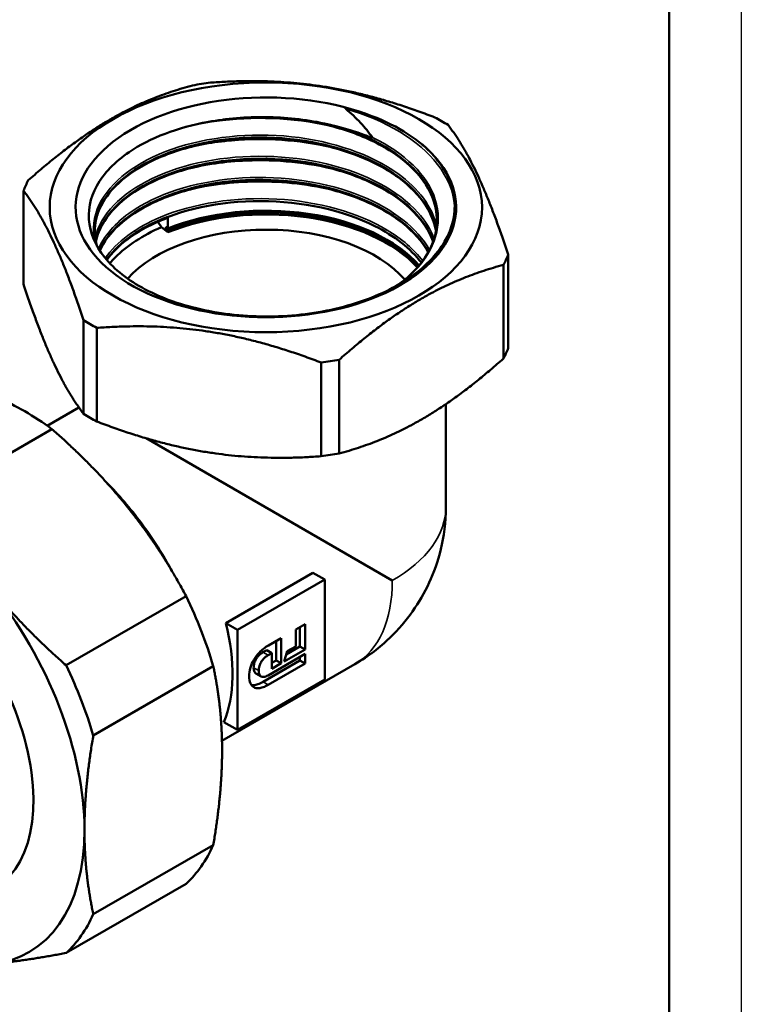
# Model space of a CAD drawing. Header units: millimetres. Extents: x -127 to 745, y -69 to 356.
# Tile 12 of 24: x 160 to 210, y 97 to 165. Entities that reach past the tile are written whole.
import ezdxf

# ---------------------------------------------------------------- set-up
doc = ezdxf.new("R2010")
doc.units = ezdxf.units.MM
for name, color, linetype, lineweight in [('Видимые тонкие (ГОСТ)', 7, 'Continuous', 35), ('Видимый контур (ГОСТ)', 7, 'Continuous', 50), ('Кромка (ГОСТ)', 7, 'Continuous', 50)]:
    doc.layers.add(name, color=color, linetype=linetype, lineweight=lineweight)

# ---------------------------------------------------------------- blocks, each defined once
blk = doc.blocks.new('Рамки ГОСТ_ граница 297x210')
at = {"layer": 'Кромка (ГОСТ)', "lineweight": 25}
blk.add_line((210, 297), (210, 0), dxfattribs=at)
at = {"layer": 'Кромка (ГОСТ)'}
blk.add_line((205, 5), (205, 292), dxfattribs=at)

msp = doc.modelspace()

# ---------------------------------------------------------------- linework, layer by layer
at = {"layer": 'Видимые тонкие (ГОСТ)'}
for p, q in [((177.157, 120.831), (176.803, 121.035)), ((176.512, 119.763), (176.159, 119.967)), ((177.167, 118.782), (176.813, 118.986))]:
    msp.add_line(p, q, dxfattribs=at)
for centre, major_axis, start_param, end_param in [((177.007, 131.166), (12.5, 0), 5.489787, 6.283185), ((176.936, 131.044), (6.25, -10.825), 0, 0.793398)]:
    msp.add_ellipse(centre, major_axis=major_axis, ratio=0.57735, start_param=start_param, end_param=end_param, dxfattribs=at)
for points, knots in [([(182.545, 158.742), (185.333, 157.938), (187.636, 156.55), (188.925, 154.883), (189.622, 153.982), (190.02, 153.003), (190.108, 152.015)], [2.791724, 2.791724, 2.791724, 2.791724, 3.494325, 3.494325, 3.494325, 3.874308, 3.874308, 3.874308, 3.874308]), ([(171.028, 157.356), (171.967, 157.616), (172.964, 157.812), (173.992, 157.933), (176.597, 158.24), (179.388, 158.068), (181.875, 157.451)], [8.1662588, 8.1662588, 8.1662588, 8.1662588, 8.4076811, 8.4076811, 8.4076811, 9.0192803, 9.0192803, 9.0192803, 9.0192803]), ([(165.151, 149.503), (164.947, 150.368), (165.042, 151.257), (165.447, 152.1), (166.204, 153.677), (168.042, 155.079), (170.501, 155.941), (172.926, 156.791), (175.932, 157.11), (178.788, 156.805), (181.642, 156.5), (184.322, 155.576), (186.176, 154.243), (187.618, 153.207), (188.551, 151.93), (188.86, 150.604)], [6.937393, 6.937393, 6.937393, 6.937393, 7.329939, 7.329939, 7.329939, 8.064603, 8.064603, 8.064603, 8.788798, 8.788798, 8.788798, 9.512412, 9.512412, 9.512412, 10.074793, 10.074793, 10.074793, 10.074793]), ([(171.474, 156.002), (172.622, 156.289), (173.846, 156.482), (175.1, 156.565), (177.376, 156.717), (179.736, 156.51), (181.874, 155.98)], [14.4871865, 14.4871865, 14.4871865, 14.4871865, 14.776841, 14.776841, 14.776841, 15.3024656, 15.3024656, 15.3024656, 15.3024656]), ([(184.398, 156.755), (186.652, 155.677), (188.234, 154.117), (188.765, 152.436), (189.297, 150.754), (188.774, 148.965), (187.321, 147.484), (187.011, 147.166), (186.658, 146.864), (186.268, 146.579)], [3.021992, 3.021992, 3.021992, 3.021992, 3.740402, 3.740402, 3.740402, 4.458639, 4.458639, 4.458639, 4.612351, 4.612351, 4.612351, 4.612351]), ([(165.165, 149.833), (165.36, 150.608), (165.794, 151.363), (166.455, 152.05), (167.81, 153.456), (170.108, 154.562), (172.797, 155.09), (175.484, 155.617), (178.538, 155.56), (181.224, 154.92), (183.909, 154.28), (186.204, 153.062), (187.558, 151.545), (188.069, 150.972), (188.445, 150.357), (188.679, 149.724)], [13.491309, 13.491309, 13.491309, 13.491309, 13.842994, 13.842994, 13.842994, 14.563091, 14.563091, 14.563091, 15.282764, 15.282764, 15.282764, 16.002032, 16.002032, 16.002032, 16.274093, 16.274093, 16.274093, 16.274093]), ([(171.466, 154.531), (172.786, 154.86), (174.206, 155.065), (175.655, 155.126), (177.758, 155.214), (179.909, 154.997), (181.873, 154.509)], [20.7697763, 20.7697763, 20.7697763, 20.7697763, 21.1026191, 21.1026191, 21.1026191, 21.5856509, 21.5856509, 21.5856509, 21.5856509]), ([(165.399, 149.041), (165.853, 150.052), (166.726, 151.003), (167.948, 151.784), (169.832, 152.988), (172.529, 153.776), (175.386, 153.946), (178.238, 154.114), (181.224, 153.664), (183.623, 152.688), (185.834, 151.79), (187.527, 150.452), (188.366, 148.948)], [19.878111, 19.878111, 19.878111, 19.878111, 20.34708, 20.34708, 20.34708, 21.069873, 21.069873, 21.069873, 21.79162, 21.79162, 21.79162, 22.456707, 22.456707, 22.456707, 22.456707]), ([(171.466, 153.061), (173.002, 153.443), (174.674, 153.657), (176.366, 153.675), (178.24, 153.694), (180.129, 153.472), (181.872, 153.039)], [27.0529616, 27.0529616, 27.0529616, 27.0529616, 27.4401396, 27.4401396, 27.4401396, 27.8688362, 27.8688362, 27.8688362, 27.8688362]), ([(165.861, 148.387), (166.652, 149.507), (167.987, 150.504), (169.7, 151.224), (171.973, 152.18), (174.893, 152.64), (177.757, 152.48), (180.616, 152.32), (183.395, 151.544), (185.429, 150.324), (186.457, 149.708), (187.29, 148.981), (187.889, 148.193)], [26.289768, 26.289768, 26.289768, 26.289768, 26.832149, 26.832149, 26.832149, 27.55168, 27.55168, 27.55168, 28.269729, 28.269729, 28.269729, 28.63239, 28.63239, 28.63239, 28.63239])]:
    msp.add_open_spline(points, degree=3, knots=knots, dxfattribs=at)
msp.add_open_spline([(186.588, 157.164), (187.984, 156.281), (189.025, 155.207), (189.628, 154.055)], degree=3, dxfattribs=at)
at = {"layer": 'Видимый контур (ГОСТ)'}
for p, q in [((160.19, 153.062), (160.19, 146.564)), ((170.196, 151.24), (170.196, 150.431)), ((169.759, 150.533), (169.521, 150.906)), ((170.196, 150.173), (169.759, 150.533)), ((170.045, 150.556), (170.196, 150.431)), ((170.196, 150.307), (170.045, 150.556)), ((170.196, 150.307), (170.196, 150.173)), ((193.824, 148.627), (193.824, 142.129)), ((193.491, 147.91), (193.491, 141.412)), ((164.363, 144.07), (164.363, 137.572)), ((165.272, 143.545), (165.272, 137.047)), ((180.847, 141.135), (180.847, 134.637)), ((182.089, 141.328), (182.089, 134.829)), ((164.029, 138.026), (161.832, 136.757)), ((189.507, 138.26), (189.507, 131.166)), ((153.838, 131.713), (162.163, 136.52)), ((185.775, 126.023), (168.695, 135.883)), ((167.779, 130.642), (167.072, 131.521)), ((174.232, 123.062), (180.277, 126.552)), ((181.092, 126.082), (180.277, 126.552)), ((181.092, 126.082), (175.047, 122.591)), ((181.092, 119.141), (181.092, 126.082)), ((163.145, 120.135), (171.47, 124.941)), ((175.047, 122.591), (174.232, 123.062)), ((179.076, 122.608), (179.724, 122.982)), ((179.724, 122.982), (179.724, 121.23)), ((175.047, 122.591), (175.047, 115.651)), ((179.076, 121.447), (179.076, 122.608)), ((179.37, 122.778), (179.37, 121.434)), ((177.18, 121.514), (178.069, 122.027)), ((177.716, 121.823), (177.716, 120.479)), ((178.069, 122.027), (178.069, 120.274)), ((177.067, 121.188), (176.803, 121.035)), ((177.421, 120.984), (177.067, 121.188)), ((177.421, 120.984), (177.157, 120.831)), ((177.157, 119.438), (179.724, 120.92)), ((177.421, 119.9), (177.421, 120.984)), ((179.724, 121.23), (178.271, 120.391)), ((178.271, 120.391), (178.488, 121.108)), ((179.37, 121.434), (178.421, 120.886)), ((178.488, 121.108), (179.076, 121.447)), ((179.724, 121.23), (179.37, 121.434)), ((179.724, 120.92), (179.724, 120.259)), ((183.186, 120.219), (173.962, 114.893)), ((179.37, 120.463), (176.813, 118.986)), ((179.724, 120.259), (177.167, 118.782)), ((177.716, 120.479), (177.421, 120.308)), ((178.069, 120.274), (177.421, 119.9)), ((178.069, 120.274), (177.716, 120.479)), ((179.37, 120.716), (179.37, 120.463)), ((179.724, 120.259), (179.37, 120.463)), ((165.033, 115.271), (173.357, 120.077)), ((176.673, 119.361), (176.32, 119.565)), ((175.047, 115.651), (181.092, 119.141)), ((175.047, 115.651), (174.096, 116.2)), ((173.966, 113.753), (173.966, 114.695)), ((165.033, 102.861), (173.357, 107.668)), ((163.145, 100.177), (171.47, 104.983))]:
    msp.add_line(p, q, dxfattribs=at)
msp.add_ellipse((177.007, 151.905), major_axis=(15, 0), ratio=0.57735, dxfattribs=at)
for centre, major_axis, ratio, start_param, end_param in [((177.007, 150.845), (17.25, 0), 0.57735, 1.795319, 1.869873), ((177.007, 151.905), (13.204, 0), 0.57735, 1.011979, 6.791424), ((177.007, 150.845), (17.25, 0), 0.57735, 0.748121, 0.822675), ((177.007, 151.279), (-11.875, 0), 0.57735, 4.363323, 4.366396), ((177.007, 150.845), (-17.25, 0), 0.57735, 5.984109, 6.058663), ((177.007, 144.815), (11.875, 0), 0.57735, 0.461342, 2.181662), ((177.007, 144.691), (-11.875, 0), 0.57735, 3.612912, 5.323254), ((177.007, 144.557), (-11.875, 0), 0.57735, 3.623786, 5.323254), ((170.098, 151.327), (0.064, -0.158), 0.468323, 6.273474, 7.097361), ((177.007, 144.149), (-10.75, 0), 0.57735, 3.599217, 5.813774), ((177.007, 144.149), (13.22, 0), 0.57735, 2.150977, 2.152672), ((177.007, 150.845), (17.25, 0), 0.57735, 5.984109, 6.058663), ((177.007, 150.845), (-17.25, 0), 0.57735, 0.748121, 0.822675), ((177.007, 144.347), (17.25, 0), 0.57735, 5.984109, 6.058663), ((177.007, 150.845), (-17.25, 0), 0.57735, 1.795319, 1.869873), ((160.276, 121.425), (-10, 17.321), 0.57735, 5.363949, 5.631625), ((177.007, 144.347), (17.25, 0), 0.57735, 3.889714, 3.964268), ((177.007, 144.347), (17.25, 0), 0.57735, 4.936911, 5.011465), ((151.339, 116.265), (6.75, -11.691), 0.57735, 6.010173, 9.697791), ((151.339, 116.265), (-9.25, 16.021), 0.57735, 3.926991, 4.974188), ((160.276, 121.425), (-10, 17.321), 0.57735, 4.316752, 4.584428), ((165.854, 124.646), (-6.25, 10.825), 0.57735, 3.557332, 4.251351), ((151.951, 116.619), (10, -17.321), 0.57735, 1.175159, 1.442835), ((151.339, 116.265), (9.25, -16.021), 0.57735, 6.021386, 7.068583), ((160.276, 121.425), (10, -17.321), 0.57735, 0.127961, 0.395637), ((151.951, 116.619), (10, -17.321), 0.57735, 0.127961, 0.395637)]:
    msp.add_ellipse(centre, major_axis=major_axis, ratio=ratio, start_param=start_param, end_param=end_param, dxfattribs=at)
for points, weights in [([(173.166, 160.554), (180.954, 161.126), (188.741, 158.145)], [1.00291981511, 1.13445028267, 1.00291981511]), ([(160.522, 153.779), (166.223, 158.847), (171.924, 160.362)], [1.00291981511, 1.13445028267, 1.00291981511]), ([(189.65, 157.62), (191.737, 154.9), (193.824, 148.627)], [1.00291981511, 1.13445028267, 1.00291981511]), ([(164.363, 144.07), (162.276, 150.342), (160.19, 153.062)], [1.00291981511, 1.13445028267, 1.00291981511]), ([(193.491, 147.91), (187.79, 146.395), (182.089, 141.328)], [1.00291981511, 1.13445028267, 1.00291981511]), ([(160.19, 146.564), (162.276, 140.292), (164.363, 137.572)], [1.02210813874, 1.15615510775, 1.02210813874]), ([(180.847, 141.135), (173.06, 144.116), (165.272, 143.545)], [1.00291981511, 1.13445028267, 1.00291981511]), ([(182.089, 134.829), (187.79, 136.345), (193.491, 141.412)], [1.02210813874, 1.15615510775, 1.02210813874]), ([(165.272, 137.047), (173.06, 134.066), (180.847, 134.637)], [1.02210813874, 1.15615510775, 1.02210813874]), ([(167.072, 131.521), (164.962, 134.068), (162.163, 136.52)], [1, 1.03020021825, 1.02601976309]), ([(171.47, 124.941), (169.803, 128.046), (167.779, 130.642)], [1.02601976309, 1.03020021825, 1]), ([(157.879, 125.571), (160.116, 122.789), (163.145, 120.135)], [1, 1.0343700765, 1.02823620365]), ([(173.966, 114.695), (173.923, 117.426), (173.357, 120.077)], [1, 1.03020021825, 1.02601976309]), ([(165.033, 115.271), (164.42, 111.694), (164.42, 108.713)], [1.02823620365, 1.0343700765, 1]), ([(173.357, 107.668), (173.923, 110.972), (173.966, 113.753)], [1.02601976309, 1.03020021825, 1]), ([(164.42, 108.713), (164.42, 105.731), (165.033, 102.861)], [1, 1.0343700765, 1.02823620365]), ([(163.145, 100.177), (160.116, 99.607), (157.879, 99.408)], [1.02823620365, 1.0343700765, 1])]:
    msp.add_rational_spline(points, weights, degree=2, dxfattribs=at)
for points, knots in [([(184.007, 158.369), (183.498, 158.543), (183.1, 158.647), (182.751, 158.728), (182.641, 158.749), (182.573, 158.755), (182.561, 158.755), (182.549, 158.754), (182.547, 158.754), (182.544, 158.753), (182.543, 158.753), (182.542, 158.752), (182.541, 158.751), (182.541, 158.751), (182.54, 158.75), (182.54, 158.75), (182.54, 158.749), (182.54, 158.748), (182.54, 158.747), (182.542, 158.745), (182.543, 158.743), (182.545, 158.742)], [-0.05459544, -0.05459544, -0.05459544, -0.05459544, -0.02619236, -0.02619236, -0.00692494, -0.00692494, -0.00333592, -0.00333592, -0.00233447, -0.00233447, -0.00192572, -0.00192572, -0.00169351, -0.00169351, -0.00150095, -0.00150095, -0.00128272, -0.00128272, -0.00094059, -0.00094059, 0, 0, 0, 0]), ([(182.545, 158.742), (182.914, 158.432), (183.257, 158.108), (183.875, 157.443), (184.152, 157.105), (184.398, 156.755)], [-0.3186055, -0.3186055, -0.3186055, -0.3186055, -0.1562715, -0.1562715, 0, 0, 0, 0]), ([(173.018, 157.836), (171.953, 157.645), (170.942, 157.368), (169.083, 156.66), (168.245, 156.231), (166.512, 155.054), (165.749, 154.259), (164.799, 152.539), (164.625, 151.629), (164.9, 149.817), (165.351, 148.931), (166.831, 147.303), (167.85, 146.578), (170.33, 145.389), (171.771, 144.939), (174.894, 144.38), (176.548, 144.28), (179.852, 144.451), (181.47, 144.724), (184.459, 145.616), (185.798, 146.229), (188.015, 147.723), (188.867, 148.592), (189.965, 150.477), (190.195, 151.476), (190.093, 152.474)], [-5.610023, -5.610023, -5.610023, -5.610023, -5.272986, -5.272986, -4.933924, -4.933924, -4.458026, -4.458026, -3.978239, -3.978239, -3.494563, -3.494563, -3.006999, -3.006999, -2.515548, -2.515548, -2.020209, -2.020209, -1.520985, -1.520985, -1.017875, -1.017875, -0.510879, -0.510879, 0, 0, 0, 0]), ([(181.034, 157.729), (179.736, 158), (178.372, 158.147), (175.642, 158.178), (174.302, 158.066), (173.018, 157.836)], [-0.8201675, -0.8201675, -0.8201675, -0.8201675, -0.4057964, -0.4057964, 0, 0, 0, 0]), ([(188.875, 151.223), (188.833, 151.989), (188.572, 152.763), (187.654, 154.191), (186.997, 154.866), (185.386, 156.039), (184.418, 156.554), (182.289, 157.374), (181.104, 157.69), (178.66, 158.09), (177.372, 158.178), (175.415, 158.132), (174.717, 158.079), (174.037, 157.992)], [0, 0, 0, 0, 0.395658, 0.395658, 0.780541, 0.780541, 1.158762, 1.158762, 1.536221, 1.536221, 1.914504, 1.914504, 2.125193, 2.125193, 2.125193, 2.125193]), ([(181.034, 157.729), (183.847, 157.084), (186.245, 155.802), (187.598, 154.203), (188.438, 153.21), (188.87, 152.101), (188.874, 150.992)], [8.985373, 8.985373, 8.985373, 8.985373, 9.740869, 9.740869, 9.740869, 10.210125, 10.210125, 10.210125, 10.210125]), ([(184.398, 156.755), (184.399, 156.754), (184.4, 156.753), (184.401, 156.751), (184.401, 156.75), (184.401, 156.749), (184.401, 156.748), (184.401, 156.747), (184.4, 156.747), (184.4, 156.746), (184.4, 156.746), (184.398, 156.745), (184.398, 156.745), (184.396, 156.744), (184.394, 156.744), (184.386, 156.743), (184.378, 156.744), (184.338, 156.752), (184.288, 156.767), (184.083, 156.837), (183.88, 156.913), (183.039, 157.209), (182.185, 157.488), (181.068, 157.721)], [-0.6341262, -0.6341262, -0.6341262, -0.6341262, -0.6276489, -0.6276489, -0.6230784, -0.6230784, -0.6206072, -0.6206072, -0.6186683, -0.6186683, -0.6165519, -0.6165519, -0.6133633, -0.6133633, -0.6068153, -0.6068153, -0.584845, -0.584845, -0.5180641, -0.5180641, -0.3564222, -0.3564222, 0, 0, 0, 0]), ([(188.867, 150.762), (188.916, 151.669), (188.679, 152.58), (188.157, 153.434), (187.176, 155.035), (185.198, 156.416), (182.698, 157.261), (182.174, 157.438), (181.629, 157.592), (181.068, 157.721)], [-3.959559, -3.959559, -3.959559, -3.959559, -3.575793, -3.575793, -3.575793, -2.855992, -2.855992, -2.855992, -2.70526, -2.70526, -2.70526, -2.70526]), ([(188.817, 150.261), (188.808, 150.31), (188.799, 150.359), (188.789, 150.408), (188.433, 152.097), (187.019, 153.702), (184.886, 154.851), (182.755, 155.998), (179.926, 156.679), (177.078, 156.745), (174.139, 156.813), (171.207, 156.224), (169.03, 155.142), (166.907, 154.087), (165.519, 152.575), (165.204, 150.987), (165.143, 150.678), (165.122, 150.367), (165.141, 150.057)], [-10.105981, -10.105981, -10.105981, -10.105981, -10.085099, -10.085099, -10.085099, -9.364877, -9.364877, -9.364877, -8.645368, -8.645368, -8.645368, -7.902855, -7.902855, -7.902855, -7.178817, -7.178817, -7.178817, -7.038164, -7.038164, -7.038164, -7.038164]), ([(165.132, 150.258), (165.132, 150.301), (165.133, 150.344), (165.134, 150.388), (165.19, 151.984), (166.325, 153.561), (168.261, 154.722), (170.197, 155.882), (172.917, 156.616), (175.762, 156.733), (178.605, 156.85), (181.549, 156.348), (183.88, 155.336), (186.21, 154.325), (187.908, 152.813), (188.564, 151.151), (188.68, 150.857), (188.763, 150.56), (188.814, 150.261)], [13.351823, 13.351823, 13.351823, 13.351823, 13.371417, 13.371417, 13.371417, 14.094728, 14.094728, 14.094728, 14.817539, 14.817539, 14.817539, 15.539867, 15.539867, 15.539867, 16.261733, 16.261733, 16.261733, 16.389115, 16.389115, 16.389115, 16.389115]), ([(188.816, 150.257), (188.709, 150.856), (188.47, 151.452), (187.654, 152.722), (186.997, 153.396), (185.386, 154.569), (184.418, 155.084), (182.289, 155.905), (181.104, 156.221), (178.66, 156.62), (177.372, 156.708), (175.759, 156.67), (175.403, 156.652), (174.873, 156.612), (174.697, 156.596), (173.991, 156.524), (173.469, 156.448), (171.757, 156.128), (170.61, 155.785), (168.625, 154.929), (167.756, 154.408), (166.383, 153.257), (165.861, 152.614), (165.3, 151.466), (165.165, 150.962), (165.137, 150.459)], [0.086563, 0.086563, 0.086563, 0.086563, 0.395658, 0.395658, 0.780541, 0.780541, 1.158762, 1.158762, 1.536221, 1.536221, 1.914504, 1.914504, 2.021715, 2.021715, 2.075726, 2.075726, 2.238098, 2.238098, 2.622166, 2.622166, 2.99999, 2.99999, 3.377192, 3.377192, 3.65657, 3.65657, 3.65657, 3.65657]), ([(188.618, 149.522), (188.492, 149.87), (188.321, 150.214), (187.654, 151.252), (186.997, 151.927), (185.386, 153.099), (184.418, 153.614), (182.289, 154.435), (181.104, 154.751), (178.66, 155.15), (177.372, 155.238), (174.856, 155.179), (173.598, 155.031), (171.268, 154.523), (170.169, 154.156), (168.267, 153.259), (167.44, 152.717), (166.159, 151.535), (165.689, 150.881), (165.325, 149.987), (165.255, 149.756), (165.207, 149.524)], [0.213512, 0.213512, 0.213512, 0.213512, 0.395658, 0.395658, 0.780541, 0.780541, 1.158762, 1.158762, 1.536221, 1.536221, 1.914504, 1.914504, 2.293265, 2.293265, 2.671892, 2.671892, 3.049775, 3.049775, 3.426966, 3.426966, 3.556321, 3.556321, 3.556321, 3.556321]), ([(165.209, 149.528), (165.259, 149.786), (165.338, 150.043), (165.444, 150.296), (166.093, 151.841), (167.778, 153.239), (170.093, 154.14), (172.408, 155.041), (175.332, 155.437), (178.165, 155.221), (181.085, 154.998), (183.879, 154.124), (185.84, 152.806), (187.221, 151.878), (188.18, 150.736), (188.616, 149.529)], [19.746881, 19.746881, 19.746881, 19.746881, 19.864809, 19.864809, 19.864809, 20.584306, 20.584306, 20.584306, 21.303475, 21.303475, 21.303475, 22.044586, 22.044586, 22.044586, 22.566737, 22.566737, 22.566737, 22.566737]), ([(188.614, 149.529), (188.272, 150.483), (187.608, 151.397), (186.656, 152.195), (184.996, 153.587), (182.477, 154.615), (179.704, 155.044), (176.932, 155.474), (173.93, 155.302), (171.418, 154.585), (168.858, 153.854), (166.832, 152.562), (165.843, 151.044), (165.525, 150.556), (165.315, 150.045), (165.213, 149.528)], [-16.283604, -16.283604, -16.283604, -16.283604, -15.871135, -15.871135, -15.871135, -15.151698, -15.151698, -15.151698, -14.432587, -14.432587, -14.432587, -13.699629, -13.699629, -13.699629, -13.463641, -13.463641, -13.463641, -13.463641]), ([(190.093, 152.474), (190.01, 153.291), (189.696, 154.092), (188.985, 155.11), (188.775, 155.367), (188.542, 155.615)], [-0.8988437, -0.8988437, -0.8988437, -0.8988437, -0.4800291, -0.4800291, -0.3335958, -0.3335958, -0.3335958, -0.3335958]), ([(188.28, 148.789), (188.226, 148.886), (188.168, 148.982), (187.654, 149.782), (186.997, 150.457), (185.386, 151.629), (184.418, 152.145), (182.289, 152.965), (181.104, 153.281), (178.66, 153.681), (177.372, 153.769), (174.856, 153.709), (173.598, 153.561), (171.268, 153.053), (170.169, 152.687), (168.267, 151.789), (167.44, 151.247), (166.208, 150.11), (165.761, 149.511), (165.483, 148.898)], [0.343419, 0.343419, 0.343419, 0.343419, 0.395658, 0.395658, 0.780541, 0.780541, 1.158762, 1.158762, 1.536221, 1.536221, 1.914504, 1.914504, 2.293265, 2.293265, 2.671892, 2.671892, 3.049775, 3.049775, 3.398128, 3.398128, 3.398128, 3.398128]), ([(165.484, 148.905), (165.691, 149.376), (165.989, 149.834), (166.378, 150.267), (167.648, 151.683), (169.867, 152.818), (172.503, 153.385), (175.136, 153.953), (178.162, 153.948), (180.854, 153.36), (183.567, 152.767), (185.917, 151.585), (187.333, 150.089), (187.721, 149.679), (188.038, 149.246), (188.281, 148.8)], [26.160341, 26.160341, 26.160341, 26.160341, 26.380303, 26.380303, 26.380303, 27.099926, 27.099926, 27.099926, 27.818898, 27.818898, 27.818898, 28.543372, 28.543372, 28.543372, 28.741886, 28.741886, 28.741886, 28.741886]), ([(188.285, 148.801), (188.169, 149.014), (188.035, 149.224), (187.884, 149.431), (186.736, 151.001), (184.606, 152.315), (182.009, 153.068), (179.415, 153.82), (176.378, 154.005), (173.635, 153.593), (170.894, 153.18), (168.47, 152.175), (166.95, 150.833), (166.28, 150.242), (165.787, 149.587), (165.486, 148.905)], [-22.458754, -22.458754, -22.458754, -22.458754, -22.363822, -22.363822, -22.363822, -21.640602, -21.640602, -21.640602, -20.917881, -20.917881, -20.917881, -20.195638, -20.195638, -20.195638, -19.877089, -19.877089, -19.877089, -19.877089]), ([(187.797, 148.068), (187.05, 149.039), (185.944, 149.915), (184.567, 150.607), (182.372, 151.71), (179.508, 152.333), (176.662, 152.342), (173.817, 152.35), (171.015, 151.744), (168.929, 150.682), (167.629, 150.02), (166.615, 149.185), (165.964, 148.268)], [-28.630213, -28.630213, -28.630213, -28.630213, -28.179148, -28.179148, -28.179148, -27.459908, -27.459908, -27.459908, -26.740827, -26.740827, -26.740827, -26.292803, -26.292803, -26.292803, -26.292803]), ([(165.963, 148.269), (166.387, 148.871), (166.967, 149.437), (167.687, 149.941), (168.402, 150.441), (169.25, 150.88), (170.196, 151.24)], [32.5760524, 32.5760524, 32.5760524, 32.5760524, 32.8696628, 32.8696628, 32.8696628, 33.1612558, 33.1612558, 33.1612558, 33.1612558]), ([(170.161, 151.168), (169.114, 150.77), (168.177, 150.268), (166.83, 149.259), (166.338, 148.768), (165.968, 148.257)], [0, 0, 0, 0, 0.3844315, 0.3844315, 0.6863762, 0.6863762, 0.6863762, 0.6863762]), ([(169.759, 150.533), (168.465, 149.96), (167.376, 149.248), (166.422, 148.301), (166.295, 148.165), (166.175, 148.026)], [0, 0, 0, 0, 0.4891048, 0.4891048, 0.5696282, 0.5696282, 0.5696282, 0.5696282]), ([(186.171, 146.519), (186.556, 146.798), (186.906, 147.094), (187.853, 148.041), (188.325, 148.746), (188.758, 149.89), (188.851, 150.327), (188.875, 150.762)], [2.8720267, 2.8720267, 2.8720267, 2.8720267, 3.0530136, 3.0530136, 3.4304029, 3.4304029, 3.6554495, 3.6554495, 3.6554495, 3.6554495]), ([(170.511, 126.637), (169.879, 127.806), (169.16, 128.935), (167.615, 131.016), (166.802, 131.961), (165.952, 132.814)], [-1.710764, -1.710764, -1.710764, -1.710764, -1.3092547, -1.3092547, -0.9248706, -0.9248706, -0.9248706, -0.9248706]), ([(189.507, 131.166), (189.507, 130.024), (189.361, 129.059), (188.944, 127.337), (188.669, 126.579), (188.016, 125.165), (187.638, 124.51), (186.74, 123.238), (186.221, 122.62), (184.938, 121.399), (184.175, 120.79), (183.186, 120.219)], [1.570796, 1.570796, 1.570796, 1.570796, 1.884956, 1.884956, 2.199115, 2.199115, 2.513274, 2.513274, 2.827433, 2.827433, 3.141593, 3.141593, 3.141593, 3.141593]), ([(175.847, 119.374), (175.847, 119.565), (175.876, 119.769), (175.994, 120.161), (176.071, 120.339), (176.28, 120.699), (176.411, 120.871), (176.733, 121.209), (176.943, 121.377), (177.18, 121.514)], [-0.3407889, -0.3407889, -0.3407889, -0.3407889, -0.2547963, -0.2547963, -0.181915, -0.181915, -0.1008754, -0.1008754, 0, 0, 0, 0]), ([(176.803, 121.035), (176.746, 121.002), (176.689, 120.964), (176.581, 120.878), (176.531, 120.831), (176.421, 120.712), (176.365, 120.637), (176.269, 120.47), (176.232, 120.383), (176.172, 120.18), (176.159, 120.069), (176.159, 119.967)], [-0.1422705, -0.1422705, -0.1422705, -0.1422705, -0.1179069, -0.1179069, -0.0956908, -0.0956908, -0.0670648, -0.0670648, -0.0377427, -0.0377427, 0, 0, 0, 0]), ([(177.157, 120.831), (177.1, 120.798), (177.042, 120.76), (176.934, 120.673), (176.884, 120.627), (176.775, 120.508), (176.719, 120.433), (176.623, 120.266), (176.586, 120.179), (176.526, 119.976), (176.512, 119.865), (176.512, 119.763)], [-0.1422705, -0.1422705, -0.1422705, -0.1422705, -0.1179069, -0.1179069, -0.0956908, -0.0956908, -0.0670648, -0.0670648, -0.0377427, -0.0377427, 0, 0, 0, 0]), ([(176.159, 119.967), (176.159, 119.913), (176.162, 119.861), (176.179, 119.77), (176.191, 119.729), (176.235, 119.636), (176.272, 119.593), (176.32, 119.565)], [-0.16472926, -0.16472926, -0.16472926, -0.16472926, -0.14117423, -0.14117423, -0.11949833, -0.11949833, -0.08517747, -0.08517747, -0.08517747, -0.08517747]), ([(176.512, 119.763), (176.512, 119.709), (176.516, 119.657), (176.533, 119.565), (176.545, 119.525), (176.589, 119.432), (176.626, 119.388), (176.728, 119.331), (176.79, 119.321), (176.946, 119.338), (177.046, 119.374), (177.157, 119.438)], [-0.1647293, -0.1647293, -0.1647293, -0.1647293, -0.1411742, -0.1411742, -0.1194983, -0.1194983, -0.0848014, -0.0848014, -0.0472404, -0.0472404, 0, 0, 0, 0]), ([(177.167, 118.782), (177.049, 118.714), (176.93, 118.657), (176.711, 118.579), (176.609, 118.555), (176.383, 118.538), (176.265, 118.558), (176.066, 118.671), (175.99, 118.76), (175.875, 119.015), (175.847, 119.186), (175.847, 119.374)], [-0.2831545, -0.2831545, -0.2831545, -0.2831545, -0.2330876, -0.2330876, -0.1882803, -0.1882803, -0.1282568, -0.1282568, -0.0693446, -0.0693446, 0, 0, 0, 0]), ([(176.813, 118.986), (176.695, 118.918), (176.577, 118.861), (176.357, 118.783), (176.256, 118.759), (176.107, 118.748), (176.056, 118.749), (176.008, 118.755)], [-0.2831545, -0.2831545, -0.2831545, -0.2831545, -0.2330876, -0.2330876, -0.1882803, -0.1882803, -0.1641176, -0.1641176, -0.1641176, -0.1641176])]:
    msp.add_open_spline(points, degree=3, knots=knots, dxfattribs=at)
for points in [[(184.007, 158.369), (184.953, 158.035), (185.822, 157.629), (186.588, 157.164)], [(186.588, 157.164), (187.354, 156.699), (188.012, 156.178), (188.542, 155.615)], [(165.137, 150.057), (165.152, 149.786), (165.199, 149.514), (165.276, 149.244)]]:
    msp.add_open_spline(points, degree=3, dxfattribs=at)

# ---------------------------------------------------------------- block references
msp.add_blockref('Рамки ГОСТ_ граница 297x210', (0, 0))

doc.saveas('drawing.dxf')
